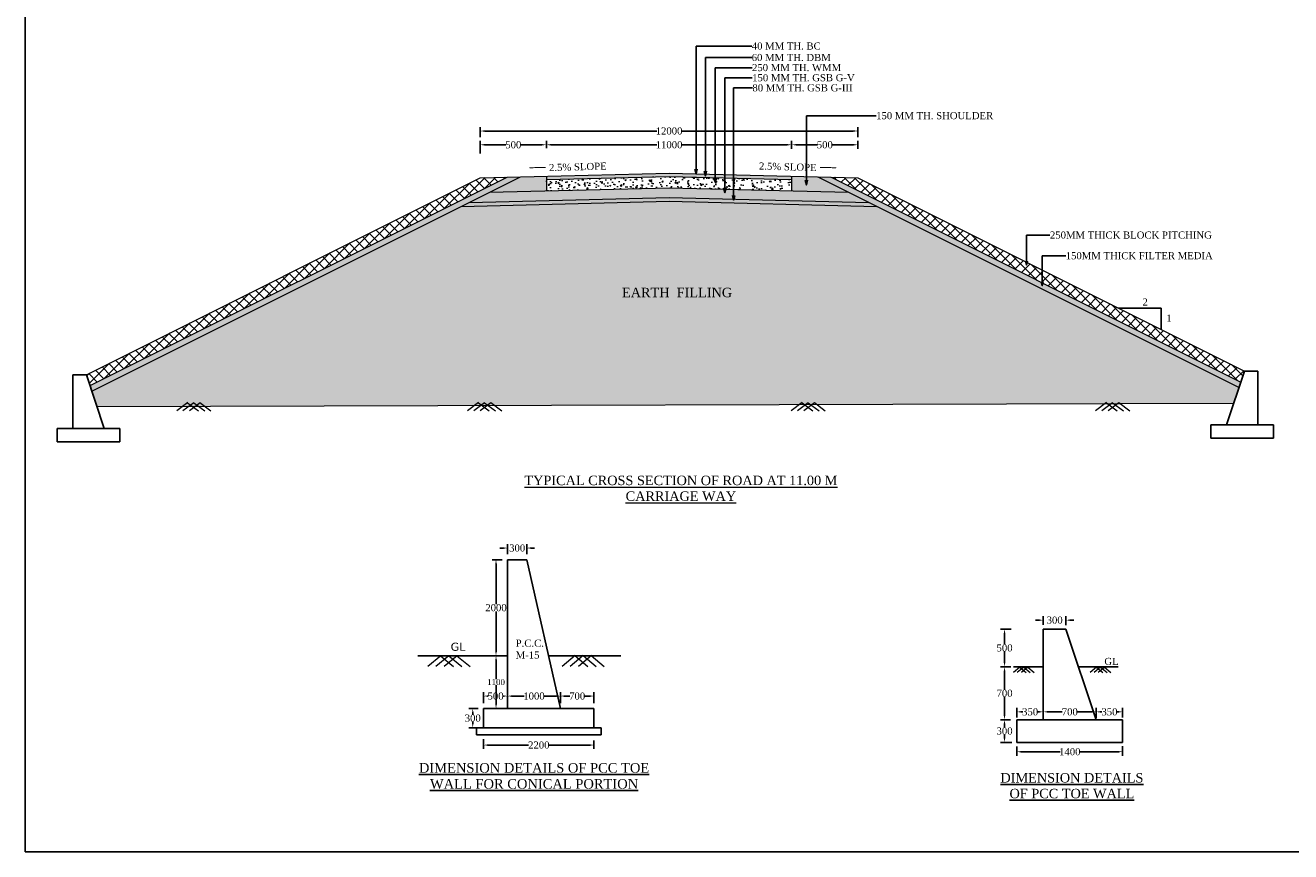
# Model space of a CAD drawing. Header units: millimetres. Extents: x 103078 to 9205504, y -104267 to 3313489.
# Tile 1 of 4: x 4015996 to 4176803, y 2729140 to 2834154. Entities that reach past the tile are written whole.
import ezdxf

# ---------------------------------------------------------------- set-up
doc = ezdxf.new("R2010")
doc.units = ezdxf.units.MM
doc.header["$LTSCALE"] = 500
doc.header["$MEASUREMENT"] = 0
doc.layers.add('A-Anno-Note', color=211, linetype='Continuous')
doc.styles.get("Standard").update_dxf_attribs({"font": 'times.ttf'})
doc.styles.add('style1', font='txt.shx', dxfattribs={"height": 1})
doc.dimstyles.get("Standard").update_dxf_attribs({"dimtxt": 400, "dimasz": 215, "dimexe": 0.18, "dimexo": 0.0625, "dimgap": 0.09, "dimtad": 0, "dimtih": 1, "dimtoh": 1, "dimdec": 0, "dimzin": 4, "dimdsep": 46, "dimtxsty": 'Standard', "dimblk": 'OPEN90', "dimcen": 0, "dimadec": 0, "dimazin": 1, "dimtfac": 1, "dimtdec": 0, "dimtix": 1, "dimtofl": 0, "dimtmove": 0, "dimatfit": 3, "dimldrblk": 'OPEN30', "dimfxl": 1, "dimtolj": 1, "dimtzin": 0, "dimarcsym": 0})
pattern_1 = [(45, (-8365902.2, 317481.85), (-636.395467, 636.395467), []), (135, (-8365902.2, 317481.85), (-636.395467, -636.395467), [])]
pattern_2 = [(37.5, (-8365902.17, 317481.85), (-15.118391, 462.437242), [0, -364.799635, 0, -407.999592, 0, -389.99961]), (7.5, (-8365902.2, 317481.85), (424.745985, 677.314378), [0, -196.799803, 0, -328.799671, 0, -125.999874]), (327.5, (-8366197.37, 317481.85), (747.3933, 1.358171), [0, -119.99988, 0, -431.999568, 0, -563.999436]), (317.5, (-8366197.4, 317481.85), (721.469664, 210.641925), [0, -59.99994, 0, -283.199717, 0, -323.999676])]

# ---------------------------------------------------------------- blocks, each defined once
blk = doc.blocks.new('*D118')
at = {"color": 0, "linetype": 'Continuous', "lineweight": -2, "transparency": 16777216}
for p, q in [((4082228, 2818544), (4082228, 2819472)), ((4082828, 2818972), (4096244, 2818972)), ((4112779, 2818972), (4099363, 2818972)), ((4113379, 2818442), (4113379, 2819472))]:
    blk.add_line(p, q, dxfattribs=at)
for points in [[(4082828, 2819072), (4082828, 2818872), (4082228, 2818972)], [(4112779, 2819072), (4112779, 2818872), (4113379, 2818972)]]:
    blk.add_solid(points, dxfattribs=at)
at = {"layer": 'Defpoints', "color": 0, "linetype": 'Continuous', "lineweight": -2, "transparency": 16777216}
for p in [(4113379, 2818972), (4082228, 2817844, 27000), (4113379, 2817742, 27000)]:
    blk.add_point(p, dxfattribs=at)
at = {"color": 0, "linetype": 'Continuous', "lineweight": -2, "transparency": 16777216, "insert": (4097804, 2818972), "char_height": 750, "attachment_point": 5}
blk.add_mtext('\\A1;{\\H1.2x;11000}', dxfattribs=at)
blk = doc.blocks.new('*D119')
at = {"color": 0, "linetype": 'Continuous', "lineweight": -2, "transparency": 16777216}
for p, q in [((4073795, 2819930), (4073795, 2821221)), ((4074395, 2820721), (4096244, 2820721)), ((4121213, 2820721), (4099363, 2820721)), ((4121813, 2819930), (4121813, 2821221))]:
    blk.add_line(p, q, dxfattribs=at)
for points in [[(4074395, 2820821), (4074395, 2820621), (4073795, 2820721)], [(4121213, 2820821), (4121213, 2820621), (4121813, 2820721)]]:
    blk.add_solid(points, dxfattribs=at)
at = {"layer": 'Defpoints', "color": 0, "linetype": 'Continuous', "lineweight": -2, "transparency": 16777216}
for p in [(4121813, 2820721), (4073795, 2819230, 27000), (4121813, 2819230, 27000)]:
    blk.add_point(p, dxfattribs=at)
at = {"color": 0, "linetype": 'Continuous', "lineweight": -2, "transparency": 16777216, "insert": (4097804, 2820721), "char_height": 750, "attachment_point": 5}
blk.add_mtext('\\A1;{\\H1.2x;12000}', dxfattribs=at)
blk = doc.blocks.new('*D120')
at = {"color": 0, "linetype": 'Continuous', "lineweight": -2, "transparency": 16777216}
for p, q in [((4073795, 2817859), (4073795, 2819472)), ((4074395, 2818972), (4077070, 2818972)), ((4081628, 2818972), (4078953, 2818972)), ((4082228, 2818544), (4082228, 2819472))]:
    blk.add_line(p, q, dxfattribs=at)
for points in [[(4074395, 2819072), (4074395, 2818872), (4073795, 2818972)], [(4081628, 2819072), (4081628, 2818872), (4082228, 2818972)]]:
    blk.add_solid(points, dxfattribs=at)
at = {"layer": 'Defpoints', "color": 0, "linetype": 'Continuous', "lineweight": -2, "transparency": 16777216}
for p in [(4082228, 2818972), (4082228, 2817844, 27000), (4073795, 2817159, 27000)]:
    blk.add_point(p, dxfattribs=at)
at = {"color": 0, "linetype": 'Continuous', "lineweight": -2, "transparency": 16777216, "insert": (4078011, 2818972), "char_height": 750, "attachment_point": 5}
blk.add_mtext('\\A1;{\\H1.2x;500}', dxfattribs=at)
blk = doc.blocks.new('*D121')
at = {"color": 0, "linetype": 'Continuous', "lineweight": -2, "transparency": 16777216}
for p, q in [((4113379, 2818442), (4113379, 2819472)), ((4113979, 2818972), (4116654, 2818972)), ((4121213, 2818972), (4118537, 2818972)), ((4121813, 2818450), (4121813, 2819472))]:
    blk.add_line(p, q, dxfattribs=at)
for points in [[(4113979, 2819072), (4113979, 2818872), (4113379, 2818972)], [(4121213, 2819072), (4121213, 2818872), (4121813, 2818972)]]:
    blk.add_solid(points, dxfattribs=at)
at = {"layer": 'Defpoints', "color": 0, "linetype": 'Continuous', "lineweight": -2, "transparency": 16777216}
for p in [(4121813, 2818972), (4113379, 2817742, 27000), (4121813, 2817750, 27000)]:
    blk.add_point(p, dxfattribs=at)
at = {"color": 0, "linetype": 'Continuous', "lineweight": -2, "transparency": 16777216, "insert": (4117596, 2818972), "char_height": 750, "attachment_point": 5}
blk.add_mtext('\\A1;{\\H1.2x;500}', dxfattribs=at)
blk = doc.blocks.new('*D143')
at = {"color": 0, "linetype": 'Continuous', "lineweight": -2, "transparency": 16777216}
for p, q in [((4077285, 2748030), (4077285, 2749415)), ((4077785, 2748915), (4079411, 2748915)), ((4083493, 2748915), (4081866, 2748915)), ((4083993, 2748030), (4083993, 2749415))]:
    blk.add_line(p, q, dxfattribs=at)
for points in [[(4077785, 2748999), (4077785, 2748832), (4077285, 2748915)], [(4083493, 2748999), (4083493, 2748832), (4083993, 2748915)]]:
    blk.add_solid(points, dxfattribs=at)
at = {"layer": 'Defpoints', "color": 0, "linetype": 'Continuous', "lineweight": -2, "transparency": 16777216}
for p in [(4083993, 2748915), (4077285, 2747330), (4083993, 2747330)]:
    blk.add_point(p, dxfattribs=at)
at = {"color": 0, "linetype": 'Continuous', "lineweight": -2, "transparency": 16777216, "insert": (4080639, 2748915), "char_height": 500, "attachment_point": 5}
blk.add_mtext('\\A1;{\\H1.8x;1000}', dxfattribs=at)
blk = doc.blocks.new('*D144')
at = {"color": 0, "linetype": 'Continuous', "lineweight": -2, "transparency": 16777216}
for p, q in [((4076585, 2754039), (4075317, 2754039)), ((4075817, 2753539), (4075817, 2751066)), ((4075817, 2747830), (4075817, 2750303)), ((4076585, 2747330), (4075317, 2747330))]:
    blk.add_line(p, q, dxfattribs=at)
for points in [[(4075734, 2753539), (4075900, 2753539), (4075817, 2754039)], [(4075734, 2747830), (4075900, 2747830), (4075817, 2747330)]]:
    blk.add_solid(points, dxfattribs=at)
at = {"layer": 'Defpoints', "color": 0, "linetype": 'Continuous', "lineweight": -2, "transparency": 16777216}
for p in [(4077285, 2754039), (4075817, 2747330), (4077285, 2747330)]:
    blk.add_point(p, dxfattribs=at)
at = {"color": 0, "linetype": 'Continuous', "lineweight": -2, "transparency": 16777216, "insert": (4075817, 2750684), "char_height": 500, "attachment_point": 5}
blk.add_mtext('\\A1;{\\H1.5x;1100}', dxfattribs=at)
blk = doc.blocks.new('*D122')
at = {"color": 0, "linetype": 'Continuous', "lineweight": -2, "transparency": 16777216}
for p, q in [((4076585, 2766235), (4075313, 2766235)), ((4075813, 2765735), (4075813, 2760595)), ((4075813, 2754539), (4075813, 2759679)), ((4076585, 2754039), (4075313, 2754039))]:
    blk.add_line(p, q, dxfattribs=at)
for points in [[(4075729, 2765735), (4075896, 2765735), (4075813, 2766235)], [(4075729, 2754539), (4075896, 2754539), (4075813, 2754039)]]:
    blk.add_solid(points, dxfattribs=at)
at = {"layer": 'Defpoints', "color": 0, "linetype": 'Continuous', "lineweight": -2, "transparency": 16777216}
for p in [(4077285, 2766235), (4075813, 2754039), (4077285, 2754039)]:
    blk.add_point(p, dxfattribs=at)
at = {"color": 0, "linetype": 'Continuous', "lineweight": -2, "transparency": 16777216, "insert": (4075813, 2760137), "char_height": 500, "attachment_point": 5}
blk.add_mtext('\\A1;{\\H1.8x;2000}', dxfattribs=at)
blk = doc.blocks.new('*D145')
at = {"color": 0, "linetype": 'Continuous', "lineweight": -2, "transparency": 16777216}
for p, q in [((4073536, 2747330), (4072357, 2747330)), ((4072857, 2746830), (4072857, 2746569)), ((4072857, 2745391), (4072857, 2745653)), ((4073536, 2744891), (4072357, 2744891))]:
    blk.add_line(p, q, dxfattribs=at)
for points in [[(4072774, 2746830), (4072941, 2746830), (4072857, 2747330)], [(4072774, 2745391), (4072941, 2745391), (4072857, 2744891)]]:
    blk.add_solid(points, dxfattribs=at)
at = {"layer": 'Defpoints', "color": 0, "linetype": 'Continuous', "lineweight": -2, "transparency": 16777216}
for p in [(4074236, 2747330), (4072857, 2744891), (4074236, 2744891)]:
    blk.add_point(p, dxfattribs=at)
at = {"color": 0, "linetype": 'Continuous', "lineweight": -2, "transparency": 16777216, "insert": (4072857, 2746111), "char_height": 500, "attachment_point": 5}
blk.add_mtext('\\A1;{\\H1.8x;300}', dxfattribs=at)
blk = doc.blocks.new('*D123')
at = {"color": 0, "linetype": 'Continuous', "lineweight": -2, "transparency": 16777216}
for p, q in [((4074236, 2748030), (4074236, 2749415)), ((4074736, 2748915), (4074819, 2748915)), ((4076785, 2748915), (4076701, 2748915)), ((4077285, 2748030), (4077285, 2749415))]:
    blk.add_line(p, q, dxfattribs=at)
for points in [[(4074736, 2748999), (4074736, 2748832), (4074236, 2748915)], [(4076785, 2748999), (4076785, 2748832), (4077285, 2748915)]]:
    blk.add_solid(points, dxfattribs=at)
at = {"layer": 'Defpoints', "color": 0, "linetype": 'Continuous', "lineweight": -2, "transparency": 16777216}
for p in [(4074236, 2748915), (4074236, 2747330), (4077285, 2747330)]:
    blk.add_point(p, dxfattribs=at)
at = {"color": 0, "linetype": 'Continuous', "lineweight": -2, "transparency": 16777216, "insert": (4075760, 2748915), "char_height": 500, "attachment_point": 5}
blk.add_mtext('\\A1;{\\H1.8x;500}', dxfattribs=at)
blk = doc.blocks.new('*D124')
at = {"color": 0, "linetype": 'Continuous', "lineweight": -2, "transparency": 16777216}
for p, q in [((4083993, 2748030), (4083993, 2749415)), ((4084493, 2748915), (4085179, 2748915)), ((4087762, 2748915), (4087076, 2748915)), ((4088262, 2748030), (4088262, 2749415))]:
    blk.add_line(p, q, dxfattribs=at)
for points in [[(4084493, 2748999), (4084493, 2748832), (4083993, 2748915)], [(4087762, 2748999), (4087762, 2748832), (4088262, 2748915)]]:
    blk.add_solid(points, dxfattribs=at)
at = {"layer": 'Defpoints', "color": 0, "linetype": 'Continuous', "lineweight": -2, "transparency": 16777216}
for p in [(4088262, 2748915), (4083993, 2747330), (4088262, 2747330)]:
    blk.add_point(p, dxfattribs=at)
at = {"color": 0, "linetype": 'Continuous', "lineweight": -2, "transparency": 16777216, "insert": (4086127, 2748915), "char_height": 500, "attachment_point": 5}
blk.add_mtext('\\A1;{\\H1.8x;700}', dxfattribs=at)
blk = doc.blocks.new('*D125')
at = {"color": 0, "linetype": 'Continuous', "lineweight": -2, "transparency": 16777216}
for p, q in [((4074236, 2743451), (4074236, 2742191)), ((4074736, 2742691), (4079958, 2742691)), ((4087762, 2742691), (4082540, 2742691)), ((4088262, 2743276), (4088262, 2742191))]:
    blk.add_line(p, q, dxfattribs=at)
for points in [[(4074736, 2742774), (4074736, 2742607), (4074236, 2742691)], [(4087762, 2742774), (4087762, 2742607), (4088262, 2742691)]]:
    blk.add_solid(points, dxfattribs=at)
at = {"layer": 'Defpoints', "color": 0, "linetype": 'Continuous', "lineweight": -2, "transparency": 16777216}
for p in [(4074236, 2744151), (4088262, 2743976), (4088262, 2742691)]:
    blk.add_point(p, dxfattribs=at)
at = {"color": 0, "linetype": 'Continuous', "lineweight": -2, "transparency": 16777216, "insert": (4081249, 2742691), "char_height": 500, "attachment_point": 5}
blk.add_mtext('\\A1;{\\H1.8x;2200}', dxfattribs=at)
blk = doc.blocks.new('*D126')
at = {"color": 0, "linetype": 'Continuous', "lineweight": -2, "transparency": 16777216}
for p, q in [((4076785, 2767726), (4076285, 2767726)), ((4077285, 2766935), (4077285, 2768226)), ((4079724, 2766935), (4079724, 2768226)), ((4080224, 2767726), (4080724, 2767726))]:
    blk.add_line(p, q, dxfattribs=at)
for points in [[(4076785, 2767809), (4076785, 2767643), (4077285, 2767726)], [(4080224, 2767809), (4080224, 2767643), (4079724, 2767726)]]:
    blk.add_solid(points, dxfattribs=at)
at = {"layer": 'Defpoints', "color": 0, "linetype": 'Continuous', "lineweight": -2, "transparency": 16777216}
for p in [(4079724, 2767726), (4077285, 2766235), (4079724, 2766235)]:
    blk.add_point(p, dxfattribs=at)
at = {"color": 0, "linetype": 'Continuous', "lineweight": -2, "transparency": 16777216, "insert": (4078504, 2767726), "char_height": 500, "attachment_point": 5}
blk.add_mtext('\\A1;{\\H1.8x;300}', dxfattribs=at)
blk = doc.blocks.new('*D127')
at = {"color": 0, "linetype": 'Continuous', "lineweight": -2, "transparency": 16777216}
for p, q in [((4144868, 2758564), (4144368, 2758564)), ((4145368, 2757964), (4145368, 2759064)), ((4148248, 2757943), (4148248, 2759064)), ((4148748, 2758564), (4149248, 2758564))]:
    blk.add_line(p, q, dxfattribs=at)
for points in [[(4144868, 2758648), (4144868, 2758481), (4145368, 2758564)], [(4148748, 2758648), (4148748, 2758481), (4148248, 2758564)]]:
    blk.add_solid(points, dxfattribs=at)
at = {"layer": 'Defpoints', "color": 0, "linetype": 'Continuous', "lineweight": -2, "transparency": 16777216}
for p in [(4148248, 2758564), (4145368, 2757264), (4148248, 2757243)]:
    blk.add_point(p, dxfattribs=at)
at = {"color": 0, "linetype": 'Continuous', "lineweight": -2, "transparency": 16777216, "insert": (4146808, 2758564), "char_height": 600, "attachment_point": 5}
blk.add_mtext('\\A1;{\\H1.5x;300}', dxfattribs=at)
blk = doc.blocks.new('*D128')
at = {"color": 0, "linetype": 'Continuous', "lineweight": -2, "transparency": 16777216}
for p, q in [((4142008, 2742521), (4142008, 2741341)), ((4142508, 2741841), (4147501, 2741841)), ((4154948, 2741841), (4149955, 2741841)), ((4155448, 2742554), (4155448, 2741341))]:
    blk.add_line(p, q, dxfattribs=at)
for points in [[(4142508, 2741924), (4142508, 2741757), (4142008, 2741841)], [(4154948, 2741924), (4154948, 2741757), (4155448, 2741841)]]:
    blk.add_solid(points, dxfattribs=at)
at = {"layer": 'Defpoints', "color": 0, "linetype": 'Continuous', "lineweight": -2, "transparency": 16777216}
for p in [(4142008, 2743221), (4155448, 2743254), (4155448, 2741841)]:
    blk.add_point(p, dxfattribs=at)
at = {"color": 0, "linetype": 'Continuous', "lineweight": -2, "transparency": 16777216, "insert": (4148728, 2741841), "char_height": 600, "attachment_point": 5}
blk.add_mtext('\\A1;{\\H1.5x;1400}', dxfattribs=at)
blk = doc.blocks.new('*D129')
at = {"color": 0, "linetype": 'Continuous', "lineweight": -2, "transparency": 16777216}
for p, q in [((4141177, 2745910), (4139942, 2745910)), ((4140442, 2745410), (4140442, 2744928)), ((4140442, 2743530), (4140442, 2744013)), ((4141385, 2743030), (4139942, 2743030))]:
    blk.add_line(p, q, dxfattribs=at)
for points in [[(4140359, 2745410), (4140525, 2745410), (4140442, 2745910)], [(4140359, 2743530), (4140525, 2743530), (4140442, 2743030)]]:
    blk.add_solid(points, dxfattribs=at)
at = {"layer": 'Defpoints', "color": 0, "linetype": 'Continuous', "lineweight": -2, "transparency": 16777216}
for p in [(4141877, 2745910), (4140442, 2743030), (4142085, 2743030)]:
    blk.add_point(p, dxfattribs=at)
at = {"color": 0, "linetype": 'Continuous', "lineweight": -2, "transparency": 16777216, "insert": (4140442, 2744470), "char_height": 600, "attachment_point": 5}
blk.add_mtext('\\A1;{\\H1.5x;300}', dxfattribs=at)
blk = doc.blocks.new('*D130')
at = {"color": 0, "linetype": 'Continuous', "lineweight": -2, "transparency": 16777216}
for p, q in [((4142008, 2746186), (4142008, 2747411)), ((4142508, 2746911), (4142742, 2746911)), ((4144868, 2746911), (4144634, 2746911)), ((4145368, 2746152), (4145368, 2747411))]:
    blk.add_line(p, q, dxfattribs=at)
for points in [[(4142508, 2746994), (4142508, 2746827), (4142008, 2746911)], [(4144868, 2746994), (4144868, 2746827), (4145368, 2746911)]]:
    blk.add_solid(points, dxfattribs=at)
at = {"layer": 'Defpoints', "color": 0, "linetype": 'Continuous', "lineweight": -2, "transparency": 16777216}
for p in [(4145368, 2746911), (4142008, 2745486), (4145368, 2745452)]:
    blk.add_point(p, dxfattribs=at)
at = {"color": 0, "linetype": 'Continuous', "lineweight": -2, "transparency": 16777216, "insert": (4143688, 2746911), "char_height": 600, "attachment_point": 5}
blk.add_mtext('\\A1;{\\H1.5x;350}', dxfattribs=at)
blk = doc.blocks.new('*D131')
at = {"color": 0, "linetype": 'Continuous', "lineweight": -2, "transparency": 16777216}
for p, q in [((4145368, 2746160), (4145368, 2747411)), ((4145868, 2746911), (4147780, 2746911)), ((4151588, 2746911), (4149676, 2746911)), ((4152088, 2746181), (4152088, 2747411))]:
    blk.add_line(p, q, dxfattribs=at)
for points in [[(4145868, 2746994), (4145868, 2746827), (4145368, 2746911)], [(4151588, 2746994), (4151588, 2746827), (4152088, 2746911)]]:
    blk.add_solid(points, dxfattribs=at)
at = {"layer": 'Defpoints', "color": 0, "linetype": 'Continuous', "lineweight": -2, "transparency": 16777216}
for p in [(4145368, 2746911), (4145368, 2745460), (4152088, 2745481)]:
    blk.add_point(p, dxfattribs=at)
at = {"color": 0, "linetype": 'Continuous', "lineweight": -2, "transparency": 16777216, "insert": (4148728, 2746911), "char_height": 600, "attachment_point": 5}
blk.add_mtext('\\A1;{\\H1.5x;700}', dxfattribs=at)
blk = doc.blocks.new('*D132')
at = {"color": 0, "linetype": 'Continuous', "lineweight": -2, "transparency": 16777216}
for p, q in [((4152088, 2746165), (4152088, 2747411)), ((4152588, 2746911), (4152822, 2746911)), ((4154948, 2746911), (4154714, 2746911)), ((4155448, 2746181), (4155448, 2747411))]:
    blk.add_line(p, q, dxfattribs=at)
for points in [[(4152588, 2746994), (4152588, 2746827), (4152088, 2746911)], [(4154948, 2746994), (4154948, 2746827), (4155448, 2746911)]]:
    blk.add_solid(points, dxfattribs=at)
at = {"layer": 'Defpoints', "color": 0, "linetype": 'Continuous', "lineweight": -2, "transparency": 16777216}
for p in [(4155448, 2746911), (4152088, 2745465), (4155448, 2745481)]:
    blk.add_point(p, dxfattribs=at)
at = {"color": 0, "linetype": 'Continuous', "lineweight": -2, "transparency": 16777216, "insert": (4153768, 2746911), "char_height": 600, "attachment_point": 5}
blk.add_mtext('\\A1;{\\H1.5x;350}', dxfattribs=at)
blk = doc.blocks.new('*D133')
at = {"color": 0, "linetype": 'Continuous', "lineweight": -2, "transparency": 16777216}
for p, q in [((4141289, 2757430), (4139942, 2757430)), ((4140442, 2756930), (4140442, 2755488)), ((4140442, 2753130), (4140442, 2754573)), ((4141218, 2752630), (4139942, 2752630))]:
    blk.add_line(p, q, dxfattribs=at)
for points in [[(4140359, 2756930), (4140525, 2756930), (4140442, 2757430)], [(4140359, 2753130), (4140525, 2753130), (4140442, 2752630)]]:
    blk.add_solid(points, dxfattribs=at)
at = {"layer": 'Defpoints', "color": 0, "linetype": 'Continuous', "lineweight": -2, "transparency": 16777216}
for p in [(4141989, 2757430), (4140442, 2752630), (4141918, 2752630)]:
    blk.add_point(p, dxfattribs=at)
at = {"color": 0, "linetype": 'Continuous', "lineweight": -2, "transparency": 16777216, "insert": (4140442, 2755030), "char_height": 600, "attachment_point": 5}
blk.add_mtext('\\A1;{\\H1.5x;500}', dxfattribs=at)
blk = doc.blocks.new('*D134')
at = {"color": 0, "linetype": 'Continuous', "lineweight": -2, "transparency": 16777216}
for p, q in [((4141212, 2752630), (4139942, 2752630)), ((4140442, 2752130), (4140442, 2749730)), ((4140442, 2746410), (4140442, 2748811)), ((4141172, 2745910), (4139942, 2745910))]:
    blk.add_line(p, q, dxfattribs=at)
for points in [[(4140359, 2752130), (4140525, 2752130), (4140442, 2752630)], [(4140359, 2746410), (4140525, 2746410), (4140442, 2745910)]]:
    blk.add_solid(points, dxfattribs=at)
at = {"layer": 'Defpoints', "color": 0, "linetype": 'Continuous', "lineweight": -2, "transparency": 16777216}
for p in [(4141912, 2752630), (4140442, 2745910), (4141872, 2745910)]:
    blk.add_point(p, dxfattribs=at)
at = {"color": 0, "linetype": 'Continuous', "lineweight": -2, "transparency": 16777216, "insert": (4140442, 2749270), "char_height": 600, "attachment_point": 5}
blk.add_mtext('\\A1;{\\H1.5x;700}', dxfattribs=at)

msp = doc.modelspace()

# ---------------------------------------------------------------- hatches: boundary and pattern name
at = {"linetype": 'Continuous', "lineweight": -2}
h = msp.add_hatch(dxfattribs=at)
h.set_pattern_fill('ANSI37', color=0, scale=7199.9928)
h.set_pattern_definition(pattern_1)
h.paths.add_polyline_path([(4077215, 2814862.5), (4073794.5, 2814777), (4023757.3, 2789758.4), (4024221.5, 2788365.8)])
h = msp.add_hatch(dxfattribs=at)
h.set_pattern_fill('AR-SAND', color=0, scale=239.99976)
h.set_pattern_definition(pattern_2)
h.paths.add_polyline_path([(4078909.7, 2814904.9), (4077215, 2814862.5), (4024221.5, 2788365.8), (4024451.5, 2787675.8)])
at = {"linetype": 'Continuous', "lineweight": 0, "transparency": 33554559}
h = msp.add_hatch(dxfattribs=at)
h.set_pattern_fill('AR-SAND', color=0, scale=514.479086)
h.set_pattern_definition([(37.5, (4125725, 2812820.8), (-32.409, 991.31), [0, -782.008, 0, -874.614, 0, -836.029]), (7.5, (4125725, 2812820.8), (910.513, 1451.935), [0, -421.873, 0, -704.836, 0, -270.102]), (327.5, (4125092.2, 2812820.8), (1602.161, 2.911), [0, -257.24, 0, -926.062, 0, -1209.026]), (317.5, (4125092.2, 2812820.8), (1546.59, 451.546), [0, -128.62, 0, -607.085, 0, -694.547])])
h.paths.add_polyline_path([(4113378.9, 2814987.8), (4113378.9, 2813129.4), (4120609.9, 2812948.6), (4116697.4, 2814904.9)])
h.paths.add_polyline_path([(4082228.1, 2813129.4), (4082228.1, 2814987.8), (4078909.7, 2814904.9), (4074997.2, 2812948.6)])
h = msp.add_hatch(dxfattribs=at)
h.set_pattern_fill('AR-SAND', color=0, scale=142.910857)
h.set_pattern_definition([(37.5, (4108378.94, 2814683.97), (-9.0024, 275.364), [0, -217.2245, 0, -242.9485, 0, -232.2301]), (7.5, (4108378.94, 2814683.97), (252.9203, 403.3153), [0, -117.1869, 0, -195.7879, 0, -75.0282]), (327.5, (4108203.16, 2814683.97), (445.0447, 0.8087), [0, -71.4554, 0, -257.2395, 0, -335.8405]), (317.5, (4108203.16, 2814683.97), (429.608, 125.4294), [0, -35.7277, 0, -168.6348, 0, -192.9297])])
h.paths.add_polyline_path([(4097803.5, 2815377.2), (4082228.1, 2814987.8), (4082228.1, 2814559), (4097803.5, 2814948.4)])
h.paths.add_polyline_path([(4097803.5, 2815377.2), (4097803.5, 2814948.4), (4113378.9, 2814559), (4113378.9, 2814987.8)])
h = msp.add_hatch(dxfattribs=at)
h.set_pattern_fill('AR-CONC', color=0, scale=228.657371)
h.set_pattern_definition([(50, (4108379, 2813254.4), (1640.07, -143.49), [171.49, -1886.42]), (355, (4108379, 2813254.4), (-317.27, 1719.94), [137.19, -1509.14]), (100.4514, (4108515.6, 2813242.5), (1322.8, 1576.46), [145.75, -1603.21]), (46.184, (4108379, 2813711.7), (2440.33, -378.47), [257.24, -2829.63]), (96.636, (4108582.3, 2813680.2), (2137.17, 2227.4), [218.62, -2404.82]), (351.184, (4108379, 2813711.7), (2137.17, 2227.4), [205.8, -2263.7]), (21, (4108607.6, 2813597.4), (1364.87, -920.62), [171.49, -1886.42]), (326, (4108607.6, 2813597.4), (556.36, 1658.11), [137.19, -1509.14]), (71.4514, (4108721.3, 2813520.7), (1921.23, 737.49), [145.75, -1603.21]), (37.5, (4108378.94, 2813254.4), (27.804, 761.186), [0, -1490.846, 0, -1532.004, 0, -1514.855]), (7.5, (4108378.94, 2813254.4), (601.528, 901.851), [0, -873.47, 0, -1456.547, 0, -577.36]), (327.5, (4107869.03, 2813254.4), (1220.624, -51.573), [0, -571.643, 0, -1783.527, 0, -2366.604]), (317.5, (4107640.4, 2813254.4), (1333.5, 228.897), [0, -743.136, 0, -1184.445, 0, -1680.63])])
h.paths.add_polyline_path([(4097803.5, 2814948.4), (4082228.1, 2814559), (4082228.1, 2813129.4), (4097803.5, 2813518.8)])
h.paths.add_polyline_path([(4113378.9, 2814559), (4097803.5, 2814948.4), (4097803.5, 2813518.8), (4113378.9, 2813129.4)])
at = {"linetype": 'Continuous', "lineweight": -2}
h = msp.add_hatch(dxfattribs=at)
h.set_pattern_fill('AR-SAND', color=0, scale=239.99976)
h.set_pattern_definition(pattern_2)
h.paths.add_polyline_path([(4170234.2, 2788136.5), (4170464.2, 2788826.5), (4118392.1, 2814862.5), (4116697.4, 2814904.9)])
h = msp.add_hatch(dxfattribs=at)
h.set_pattern_fill('ANSI37', color=0, scale=7199.9928)
h.set_pattern_definition(pattern_1)
h.paths.add_polyline_path([(4170464.2, 2788826.5), (4170928.4, 2790219.1), (4121812.6, 2814777), (4118392.1, 2814862.5)])
at = {"linetype": 'Continuous', "lineweight": 0, "transparency": 33554559}
h = msp.add_hatch(dxfattribs=at)
h.set_pattern_fill('SWAMP', color=0, scale=514.479086)
h.set_pattern_definition([(0, (4129336.54, 2811015), (257.2395, 445.552), [64.31, -450.1692]), (90, (4129368.7, 2811015), (-257.2395, 445.552), [32.155, -858.949]), (90, (4129376.73, 2811015), (-257.2395, 445.552), [25.724, -865.38]), (90, (4129360.65, 2811015), (-257.2395, 445.552), [25.724, -865.38]), (60, (4129384.77, 2811015), (-257.2395, 445.552), [20.579, -493.9]), (120, (4129352.6, 2811015), (-514.479, 2e-07), [20.579, -493.9])])
h.paths.add_polyline_path([(4124221.4, 2811142.9), (4120609.9, 2812948.6), (4097803.5, 2813518.8), (4074997.2, 2812948.6), (4071385.7, 2811142.9), (4097803.5, 2811803.3)])
h = msp.add_hatch(dxfattribs=at)
h.set_pattern_fill('AR-SAND', color=0, scale=952.739047)
h.set_pattern_definition([(37.5, (4173224.9, 2786194.8), (-60.016, 1835.76), [0, -1448.163, 0, -1619.656, 0, -1548.201]), (7.5, (4173224.9, 2786194.8), (1686.135, 2688.77), [0, -781.246, 0, -1305.252, 0, -500.188]), (327.5, (4172053, 2786194.8), (2966.965, 5.392), [0, -476.37, 0, -1714.93, 0, -2238.937]), (317.5, (4172053, 2786194.8), (2864.054, 836.196), [0, -238.185, 0, -1124.232, 0, -1286.198])])
h.paths.add_polyline_path([(4170234.2, 2788136.5), (4124221.4, 2811142.9), (4097803.5, 2811803.3), (4071385.7, 2811142.9), (4024451.5, 2787675.8), (4025099.4, 2785732.3), (4169568.6, 2786139.7)])

# ---------------------------------------------------------------- linework, layer by layer
at = {"color": 0, "linetype": 'Continuous', "lineweight": -2}
for p, q in [((4015995.5, 2934970.5), (4015995.5, 2729139.5)), ((4154908.6, 2798229), (4160331, 2798229)), ((4160331, 2798229), (4160331, 2795517.8)), ((4170928.4, 2790219.1, 22500), (4168653.2, 2783393.5, 22500)), ((4172634.8, 2790219.1, 22500), (4170928.4, 2790219.1, 22500)), ((4172634.8, 2790219.1, 22500), (4172634.8, 2783393.5, 22500)), ((4022050.9, 2789758.4, 22500), (4022050.9, 2782932.8, 22500)), ((4022050.9, 2789758.4, 22500), (4023757.3, 2789758.4, 22500)), ((4023757.3, 2789758.4, 22500), (4026032.5, 2782932.8, 22500)), ((4020060.1, 2782932.8, 22500), (4020060.1, 2781226.4, 22500)), ((4020060.1, 2782932.8, 22500), (4028023.3, 2782932.8, 22500)), ((4028023.3, 2782932.8, 22500), (4028023.3, 2781226.4, 22500)), ((4166662.4, 2783393.5, 22500), (4166662.4, 2781687.1, 22500)), ((4174625.6, 2783393.5, 22500), (4166662.4, 2783393.5, 22500)), ((4174625.6, 2783393.5, 22500), (4174625.6, 2781687.1, 22500)), ((4020060.1, 2781226.4, 22500), (4028023.3, 2781226.4, 22500)), ((4174625.6, 2781687.1, 22500), (4166662.4, 2781687.1, 22500)), ((4077284.8, 2766235.4, 27442.8), (4079724.1, 2766235.4, 27442.8)), ((4077284.8, 2766235.4, 27442.8), (4077284.8, 2747330.4, 27442.8)), ((4079724.1, 2766235.4, 27442.8), (4083993, 2747330.4, 27442.8)), ((4145368, 2757430.4), (4145368, 2745910.4)), ((4145368, 2757430.4), (4148248, 2757430.4)), ((4148248, 2757430.4), (4152088, 2745910.4)), ((4065862.5, 2754038.6, 27442.8), (4077284.8, 2754038.6, 27442.8)), ((4082478.3, 2754038.6, 27442.8), (4091666.6, 2754038.6, 27442.8)), ((4141579.6, 2752630.4), (4145368, 2752630.4)), ((4149848, 2752630.4), (4154869.6, 2752630.4)), ((4074235.6, 2747330.4, 27442.8), (4088261.9, 2747330.4, 27442.8)), ((4074235.6, 2747330.4, 27442.8), (4074235.6, 2744891, 27442.8)), ((4088261.9, 2747330.4, 27442.8), (4088261.9, 2744891, 27442.8)), ((4142008, 2745910.4), (4142008, 2743030.4)), ((4142008, 2745910.4), (4155448, 2745910.4)), ((4155448, 2745910.4), (4155448, 2743030.4)), ((4073320.8, 2744891, 27442.8), (4089176.7, 2744891, 27442.8)), ((4073320.8, 2744891, 27442.8), (4073320.8, 2743976.2, 27442.8)), ((4073320.8, 2743976.2, 27442.8), (4089176.7, 2743976.2, 27442.8)), ((4089176.7, 2744891, 27442.8), (4089176.7, 2743976.2, 27442.8)), ((4142008, 2743030.4), (4155448, 2743030.4)), ((4015995.5, 2729139.5), (4338416, 2729139.5))]:
    msp.add_line(p, q, dxfattribs=at)
at = {"color": 0, "linetype": 'Continuous', "lineweight": 0}
for p, q in [((4023757.3, 2789758.4, 22500), (4073794.5, 2814777, 22500)), ((4024221.5, 2788365.8, 22500), (4077215, 2814862.5, 22500)), ((4024451.5, 2787675.8, 22500), (4078909.7, 2814904.9, 22500)), ((4082228.1, 2814987.8, 22500), (4082228.1, 2813129.4, 22500)), ((4113378.9, 2814987.8, 22500), (4113378.9, 2813129.4, 22500)), ((4116697.4, 2814904.9, 22500), (4170234.2, 2788136.5, 22500)), ((4118392.1, 2814862.5, 22500), (4170464.2, 2788826.5, 22500)), ((4121812.6, 2814777, 22500), (4170928.4, 2790219.1, 22500)), ((4025099.4, 2785732.3, 22500), (4169568.6, 2786139.7, 22500)), ((4036656.6, 2786201.7, 22500), (4035259.2, 2785150.7, 22500)), ((4037422.7, 2786194.8, 22500), (4036034.5, 2785150.7, 22500)), ((4036622.3, 2786187.6, 22500), (4038000.9, 2785150.7, 22500)), ((4038223.2, 2786187.6, 22500), (4036844.6, 2785150.7, 22500)), ((4037422.7, 2786194.8, 22500), (4038811, 2785150.7, 22500)), ((4038188.9, 2786201.7, 22500), (4039586.3, 2785150.7, 22500)), ((4073604.8, 2786201.7, 22500), (4072207.4, 2785150.7, 22500)), ((4074370.9, 2786194.8, 22500), (4072982.7, 2785150.7, 22500)), ((4073570.5, 2786187.6, 22500), (4074949.1, 2785150.7, 22500)), ((4075171.4, 2786187.6, 22500), (4073792.8, 2785150.7, 22500)), ((4074370.9, 2786194.8, 22500), (4075759.1, 2785150.7, 22500)), ((4075137.1, 2786201.7, 22500), (4076534.4, 2785150.7, 22500)), ((4114734.5, 2786201.7, 22500), (4113337.1, 2785150.7, 22500)), ((4115500.7, 2786194.8, 22500), (4114112.5, 2785150.7, 22500)), ((4114700.2, 2786187.6, 22500), (4116078.8, 2785150.7, 22500)), ((4116301.1, 2786187.6, 22500), (4114922.5, 2785150.7, 22500)), ((4115500.7, 2786194.8, 22500), (4116888.9, 2785150.7, 22500)), ((4116266.8, 2786201.7, 22500), (4117664.2, 2785150.7, 22500)), ((4153412.9, 2786201.7, 22500), (4152015.5, 2785150.7, 22500)), ((4154179, 2786194.8, 22500), (4152790.8, 2785150.7, 22500)), ((4153378.5, 2786187.6, 22500), (4154757.2, 2785150.7, 22500)), ((4154979.5, 2786187.6, 22500), (4153600.8, 2785150.7, 22500)), ((4154179, 2786194.8, 22500), (4155567.2, 2785150.7, 22500)), ((4154945.2, 2786201.7, 22500), (4156342.5, 2785150.7, 22500))]:
    msp.add_line(p, q, dxfattribs=at)
at = {"color": 0, "linetype": 'Continuous', "lineweight": 0, "elevation": 22500}
for points in [[(4073794.5, 2814777), (4097803.5, 2815377.2), (4121812.6, 2814777)], [(4082228.1, 2814559), (4097803.5, 2814948.4), (4113378.9, 2814559)], [(4074997.2, 2812948.6), (4097803.5, 2813518.8), (4120609.9, 2812948.6)], [(4071385.7, 2811142.9), (4097803.5, 2811803.3), (4124221.4, 2811142.9)], [(4072396.6, 2811648.3), (4097803.5, 2812283.5), (4123210.5, 2811648.3)]]:
    msp.add_lwpolyline(points, dxfattribs=at)
at = {"layer": 'A-Anno-Note', "color": 0, "linetype": 'ByBlock', "lineweight": 0}
for p, q in [((4068806.9, 2754038.6, 27442.8), (4067144.8, 2752654.5, 27442.8)), ((4069827.5, 2754038.6, 27442.8), (4068165.5, 2752654.5, 27442.8)), ((4068766.6, 2754038.6, 27442.8), (4070428.6, 2752654.5, 27442.8)), ((4070888.5, 2754038.6, 27442.8), (4069226.4, 2752654.5, 27442.8)), ((4069827.5, 2754038.6, 27442.8), (4071489.6, 2752654.5, 27442.8)), ((4070848.2, 2754038.6, 27442.8), (4072510.2, 2752654.5, 27442.8)), ((4085875.5, 2754069.1, 27442.8), (4084213.4, 2752685, 27442.8)), ((4086896.1, 2754069.1, 27442.8), (4085234.1, 2752685, 27442.8)), ((4085835.2, 2754069.1, 27442.8), (4087497.2, 2752685, 27442.8)), ((4087957.1, 2754069.1, 27442.8), (4086295, 2752685, 27442.8)), ((4086896.1, 2754069.1, 27442.8), (4088558.2, 2752685, 27442.8)), ((4087916.8, 2754069.1, 27442.8), (4089578.9, 2752685, 27442.8)), ((4142373.9, 2752596.4, 13500), (4141556.3, 2751915.5, 13500)), ((4142876, 2752596.4, 13500), (4142058.4, 2751915.5, 13500)), ((4142354.1, 2752596.4, 13500), (4143171.7, 2751915.5, 13500)), ((4143397.9, 2752596.4, 13500), (4142580.3, 2751915.5, 13500)), ((4142876, 2752596.4, 13500), (4143693.6, 2751915.5, 13500)), ((4143378.1, 2752596.4, 13500), (4144195.7, 2751915.5, 13500)), ((4152145.5, 2752596.4, 13500), (4151327.9, 2751915.5, 13500)), ((4152647.6, 2752596.4, 13500), (4151830, 2751915.5, 13500)), ((4152125.7, 2752596.4, 13500), (4152943.3, 2751915.5, 13500)), ((4153169.5, 2752596.4, 13500), (4152351.9, 2751915.5, 13500)), ((4152647.6, 2752596.4, 13500), (4153465.2, 2751915.5, 13500)), ((4153149.7, 2752596.4, 13500), (4153967.3, 2751915.5, 13500))]:
    msp.add_line(p, q, dxfattribs=at)
at = {"layer": 'A-Anno-Note', "color": 0, "lineweight": 0, "elevation": 22500}
for points in [[(4079989.2, 2816046, 0, 617.4, 0), (4080696, 2816064.9, 123.5, 123.5, 0), (4082125.4, 2816103.1, 123.5, 123.5, 0)], [(4119115.4, 2816046, 0, 617.4, 0), (4118408.6, 2816064.9, 123.5, 123.5, 0), (4116979.2, 2816103.1, 123.5, 123.5, 0)]]:
    msp.add_lwpolyline(points, format="xyseb", dxfattribs=at)

# ---------------------------------------------------------------- texts
at = {"color": 0, "linetype": 'Continuous', "lineweight": -2, "char_height": 899.999, "attachment_point": 4}
for s, insert in [('40 MM TH. BC', (4108317.1, 2831512.9, -4500)), ('60 MM TH. DBM', (4108307.5, 2830058.5, -4500)), ('250 MM TH. WMM', (4108345.3, 2828770.9, -4500)), ('150 MM TH. GSB G-V', (4108370.5, 2827485.7, -4500)), ('80 MM TH. GSB G-III', (4108400.5, 2826200.5, -4500)), ('150 MM TH. SHOULDER', (4124120.4, 2822663.5, -4500)), ('250MM THICK BLOCK PITCHING', (4146207.9, 2807496.1, 21138.2)), ('150MM THICK FILTER MEDIA', (4148213.2, 2804870.6, 21138.2))]:
    msp.add_mtext(s, dxfattribs=dict(at, insert=insert))
at = {"color": 0, "lineweight": 0, "insert": (4091826.7, 2800799.2, 22500), "char_height": 3056.006, "attachment_point": 1, "style": 'style1'}
msp.add_mtext('{\\fTimes New Roman|b0|i0|c0|p18;\\H0.39267x;EARTH  FILLING\\H2.5467x;                         }', dxfattribs=at)
at = {"color": 0, "char_height": 900, "attachment_point": 7}
for s, insert in [('2', (4157966.4, 2798544.5)), ('1', (4161004.4, 2796494.5))]:
    msp.add_mtext(s, dxfattribs=dict(at, insert=insert))
at = {"color": 0, "attachment_point": 1}
for s, insert, char_height, width in [('\\pxqc;{\\LDIMENSION DETAILS OF PCC TOE WALL FOR CONICAL PORTION}', (4065004.7, 2740399.5, 30492), 1219.68, 31291.359), ('\\pxqc;{\\LDIMENSION DETAILS OF PCC TOE WALL }', (4139696.2, 2739128.5, 30000), 1200, 18605.032)]:
    msp.add_mtext(s, dxfattribs=dict(at, insert=insert, char_height=char_height, width=width))
at = {"layer": 'A-Anno-Note', "color": 0, "lineweight": 0, "char_height": 899.999}
for insert, attachment_point, rotation in [((4082537.6, 2816518.8, 22500), 1, 1.672651), ((4116567, 2816518.8, 22500), 3, 358.327349)]:
    msp.add_mtext('{\\C7;2.5% SLOPE}', dxfattribs=dict(at, insert=insert, attachment_point=attachment_point, rotation=rotation))
at = {"layer": 'A-Anno-Note', "color": 0, "lineweight": 0, "insert": (4099311.5, 2776923.3, 22500), "char_height": 1199.999, "width": 45727.526, "attachment_point": 2}
msp.add_mtext('{\\LTYPICAL CROSS SECTION OF ROAD AT 11.00 M CARRIAGE WAY }', dxfattribs=at)
at = {"layer": 'A-Anno-Note', "color": 0, "linetype": 'ByBlock', "lineweight": 0, "attachment_point": 1}
for s, width, insert, char_height in [('{\\fVerdana|b0|i0|c0|p34;GL}', 461.287, (4070049.4, 2755700.8, 27442.8), 1029.105), ('P.C.C.\\PM-15{\\fVerdana|b0|i0|c0|p34; }', 2588.721, (4078312.7, 2756088.1, 27442.8), 900), ('GL', 461.287, (4153124.3, 2753771.7, 27000), 900)]:
    msp.add_mtext_dynamic_manual_height_columns(s, width=width, gutter_width=1, heights=[0], dxfattribs=dict(at, insert=insert, char_height=char_height))

# ---------------------------------------------------------------- dimensions: what is measured, and where the dimension line sits
at = {"color": 0, "linetype": 'Continuous', "lineweight": -2}
for base, p1, p2, text, override, picture, middle in [((4121812.6, 2820720.7, -4500), (4073794.5, 2819229.6, 22500), (4121812.6, 2819229.6, 22500), '{\\H1.2x;12000}', {"dimtxt": 750, "dimasz": 600, "dimexe": 500, "dimexo": 700, "dimfxl": 300}, '*D119', (4097803.5, 2820720.7, -4500)), ((4082228.1, 2818971.7, -4500), (4073794.5, 2817159, 22500), (4082228.1, 2817844, 22500), '{\\H1.2x;500}', {"dimtxt": 750, "dimasz": 600, "dimexe": 500, "dimexo": 700, "dimfxl": 300}, '*D120', (4078011.3, 2818971.7, -4500)), ((4113378.9, 2818971.7, -4500), (4082228.1, 2817844, 22500), (4113378.9, 2817742.5, 22500), '{\\H1.2x;11000}', {"dimtxt": 750, "dimasz": 600, "dimexe": 500, "dimexo": 700, "dimfxl": 300}, '*D118', (4097803.5, 2818971.7, -4500)), ((4121812.6, 2818971.7, -4500), (4113378.9, 2817742.5, 22500), (4121812.6, 2817750, 22500), '{\\H1.2x;500}', {"dimtxt": 750, "dimasz": 600, "dimexe": 500, "dimexo": 700, "dimfxl": 300}, '*D121', (4117595.8, 2818971.7, -4500)), ((4079724.1, 2767725.8, 27442.8), (4077284.8, 2766235.4, 27442.8), (4079724.1, 2766235.4, 27442.8), '{\\H1.8x;300}', {"dimtxt": 500, "dimasz": 500, "dimexe": 500, "dimexo": 700, "dimfxl": 300}, '*D126', (4078504.5, 2767725.8, 27442.8)), ((4148248, 2758564.3), (4145368, 2757263.6), (4148248, 2757243.2), '{\\H1.5x;300}', {"dimtxt": 600, "dimasz": 500, "dimexe": 500, "dimexo": 700, "dimfxl": 300}, '*D127', (4146808, 2758564.3)), ((4074235.6, 2748915.3, 27442.8), (4077284.8, 2747330.4, 27442.8), (4074235.6, 2747330.4, 27442.8), '{\\H1.8x;500}', {"dimtxt": 500, "dimasz": 500, "dimexe": 500, "dimexo": 700, "dimfxl": 300}, '*D123', (4075760.2, 2748915.3, 27442.8)), ((4083993, 2748915.3, 27442.8), (4077284.8, 2747330.4, 27442.8), (4083993, 2747330.4, 27442.8), '{\\H1.8x;1000}', {"dimtxt": 500, "dimasz": 500, "dimexe": 500, "dimexo": 700, "dimfxl": 300}, '*D143', (4080638.9, 2748915.3, 27442.8)), ((4088261.9, 2748915.3, 27442.8), (4083993, 2747330.4, 27442.8), (4088261.9, 2747330.4, 27442.8), '{\\H1.8x;700}', {"dimtxt": 500, "dimasz": 500, "dimexe": 500, "dimexo": 700, "dimfxl": 300}, '*D124', (4086127.5, 2748915.3, 27442.8)), ((4145368, 2746910.6), (4142008, 2745485.6), (4145368, 2745452), '{\\H1.5x;350}', {"dimtxt": 600, "dimasz": 500, "dimexe": 500, "dimexo": 700, "dimfxl": 300}, '*D130', (4143688, 2746910.6)), ((4145368, 2746910.6), (4152088, 2745480.8), (4145368, 2745459.8), '{\\H1.5x;700}', {"dimtxt": 600, "dimasz": 500, "dimexe": 500, "dimexo": 700, "dimfxl": 300}, '*D131', (4148728, 2746910.6)), ((4155448, 2746910.6), (4152088, 2745464.6), (4155448, 2745480.8), '{\\H1.5x;350}', {"dimtxt": 600, "dimasz": 500, "dimexe": 500, "dimexo": 700, "dimfxl": 300}, '*D132', (4153768, 2746910.6)), ((4088261.9, 2742690.7, 27442.8), (4074235.6, 2744150.6, 27442.8), (4088261.9, 2743976.2, 27442.8), '{\\H1.8x;2200}', {"dimtxt": 500, "dimasz": 500, "dimexe": 500, "dimexo": 700, "dimfxl": 300}, '*D125', (4081248.7, 2742690.7, 27442.8)), ((4155448, 2741840.6), (4142008, 2743221.2), (4155448, 2743253.6), '{\\H1.5x;1400}', {"dimtxt": 600, "dimasz": 500, "dimexe": 500, "dimexo": 700, "dimfxl": 300}, '*D128', (4148728, 2741840.6))]:
    dim = msp.add_linear_dim(base=base, p1=p1, p2=p2, text=text, dimstyle='Standard', override=override, dxfattribs=at)
    dim.commit()
    dim.dimension.update_dxf_attribs({"geometry": picture, "text_midpoint": middle})
for base, p1, p2, text, override, picture, middle in [((4075812.6, 2754038.6, 27442.8), (4077284.8, 2766235.4, 27442.8), (4077284.8, 2754038.6, 27442.8), '{\\H1.8x;2000}', {"dimtxt": 500, "dimasz": 500, "dimexe": 500, "dimexo": 700, "dimfxl": 300}, '*D122', (4075812.6, 2760137, 27442.8)), ((4140442, 2752630.4), (4141988.8, 2757430.4), (4141918, 2752630.4), '{\\H1.5x;500}', {"dimtxt": 600, "dimasz": 500, "dimexe": 500, "dimexo": 700, "dimfxl": 300}, '*D133', (4140442, 2755030.4)), ((4075816.9, 2747330.4, 27442.8), (4077284.8, 2754038.6, 27442.8), (4077284.8, 2747330.4, 27442.8), '{\\H1.5x;1100}', {"dimtxt": 500, "dimasz": 500, "dimexe": 500, "dimexo": 700, "dimfxl": 300}, '*D144', (4075816.9, 2750684.5, 27442.8)), ((4140442, 2745910.4), (4141912, 2752630.4), (4141871.8, 2745910.4), '{\\H1.5x;700}', {"dimtxt": 600, "dimasz": 500, "dimexe": 500, "dimexo": 700, "dimfxl": 300}, '*D134', (4140442, 2749270.4)), ((4072857.3, 2744891, 27442.8), (4074235.6, 2747330.4, 27442.8), (4074235.6, 2744891, 27442.8), '{\\H1.8x;300}', {"dimtxt": 500, "dimasz": 500, "dimexe": 500, "dimexo": 700, "dimfxl": 300}, '*D145', (4072857.3, 2746110.7, 27442.8)), ((4140442, 2743030.4), (4141876.6, 2745910.4), (4142085.4, 2743030.4), '{\\H1.5x;300}', {"dimtxt": 600, "dimasz": 500, "dimexe": 500, "dimexo": 700, "dimfxl": 300}, '*D129', (4140442, 2744470.4))]:
    dim = msp.add_linear_dim(base=base, p1=p1, p2=p2, angle=90, text=text, dimstyle='Standard', override=override, dxfattribs=at)
    dim.commit()
    dim.dimension.update_dxf_attribs({"geometry": picture, "text_midpoint": middle})

# ---------------------------------------------------------------- leaders
at = {"color": 0, "linetype": 'Continuous', "lineweight": -2, "annotation_type": 0, "has_hookline": 1, "hookline_direction": 0}
for points, override, text_width in [([(4101236.4, 2815265.5, -4500), (4101236.4, 2831512.9, -4500), (4108317, 2831512.9, -4500)], {"dimtxt": 750, "dimasz": 600, "dimexe": 500, "dimexo": 700, "dimfxl": 300}, 8498.4), ([(4102421.4, 2815006.9, -4500), (4102421.4, 2830058.5, -4500), (4108307.4, 2830058.5, -4500)], {"dimtxt": 750, "dimasz": 600, "dimexe": 500, "dimexo": 700, "dimfxl": 300}, 9735.2), ([(4103674.8, 2814189.8, -4500), (4103674.8, 2828770.9, -4500), (4108345.2, 2828770.9, -4500)], {"dimtxt": 750, "dimasz": 600, "dimexe": 500, "dimexo": 700, "dimfxl": 300}, 11018), ([(4104894, 2812902.2, -4500), (4104894, 2827485.7, -4500), (4108370.4, 2827485.7, -4500)], {"dimtxt": 750, "dimasz": 600, "dimexe": 500, "dimexo": 700, "dimfxl": 300}, 12564.3), ([(4106011.8, 2811938.6, -4500), (4106011.8, 2826200.5, -4500), (4108400.4, 2826200.5, -4500)], {"dimtxt": 750, "dimasz": 600, "dimexe": 500, "dimexo": 700, "dimfxl": 300}, 12326.8), ([(4115263.1, 2813874.2, -4500), (4115263.1, 2822663.5, -4500), (4124120.4, 2822663.5, -4500)], {"dimtxt": 750, "dimasz": 600, "dimexe": 500, "dimexo": 700, "dimfxl": 300}, 14400.6), ([(4143228, 2803683, 21138.2), (4143228, 2807496.1, 21138.2), (4146207.8, 2807496.1, 21138.2)], {"dimtxt": 600, "dimasz": 500, "dimexe": 500, "dimexo": 700, "dimfxl": 300}, 20071.2), ([(4145233.4, 2801057.5, 21138.2), (4145233.4, 2804870.6, 21138.2), (4148213.1, 2804870.6, 21138.2)], {"dimtxt": 600, "dimasz": 500, "dimexe": 500, "dimexo": 700, "dimfxl": 300}, 18101.2)]:
    msp.add_leader(points, dimstyle='Standard', override=override, dxfattribs=dict(at, text_width=text_width))

doc.saveas('drawing.dxf')
